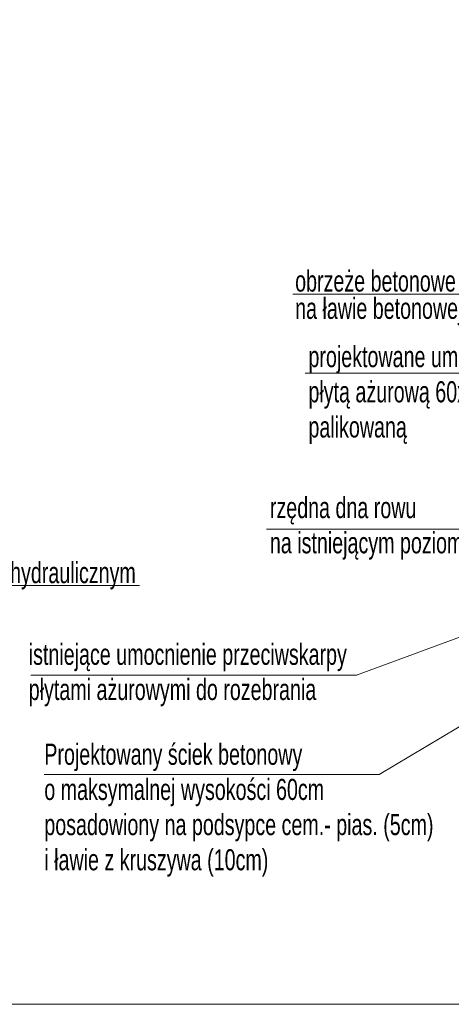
# Model space of a CAD drawing. Header units: metres. Extents: x 1435.1 to 1489, y 574.8 to 588.8.
# Tile 10 of 36: x 1446.6 to 1449.7, y 574.8 to 581.8. Entities that reach past the tile are written whole.
import ezdxf

# ---------------------------------------------------------------- set-up
doc = ezdxf.new("R2010")
doc.units = ezdxf.units.M
doc.header["$MEASUREMENT"] = 0
for name, color, linetype, lineweight in [('3_opisy', 7, 'Continuous', 0), ('opisy', 7, 'Continuous', 0), ('Warstwa 3', 7, 'Continuous', 0)]:
    doc.layers.add(name, color=color, linetype=linetype, lineweight=lineweight)
doc.styles.add('Style-Arial', font='arial.ttf')

msp = doc.modelspace()

# ---------------------------------------------------------------- linework, layer by layer
at = {"layer": '3_opisy', "color": 7, "linetype": 'Continuous', "lineweight": 0}
for p, q in [((1450.3869, 579.8483), (1448.5697, 579.8483)), ((1447.4827, 577.7755), (1442.1448, 577.7755))]:
    msp.add_line(p, q, dxfattribs=at)
at = {"layer": '3_opisy', "color": 7}
for p, q in [((1448.6585, 579.2862), (1450.3204, 579.2862)), ((1448.3848, 578.1768), (1450.2225, 578.1768)), ((1449.0227, 577.1391), (1450.1175, 577.543)), ((1450.445, 577.1846), (1449.1842, 576.432)), ((1446.7099, 577.1391), (1449.0227, 577.1391)), ((1446.8057, 576.432), (1449.1842, 576.432))]:
    msp.add_line(p, q, dxfattribs=at)
at = {"layer": 'Warstwa 3', "color": 7, "linetype": 'Continuous', "lineweight": 0, "flags": 128}
msp.add_lwpolyline([(1435.0587, 588.7985), (1488.9716, 588.7985), (1488.9716, 574.7985), (1435.0587, 574.7985), (1435.0587, 588.7985)], close=True, dxfattribs=at)

# ---------------------------------------------------------------- texts
at = {"layer": '3_opisy', "color": 7, "linetype": 'Continuous', "lineweight": 0, "insert": (1448.5872, 579.6262), "char_height": 0.15, "attachment_point": 7, "line_spacing_factor": 0.776524, "style": 'Style-Arial'}
msp.add_mtext('\\H1x;\\W0.666667;obrzeże betonowe 8/30\\Pna ławie betonowej z oporem\\P', dxfattribs=at)
at = {"layer": '3_opisy', "color": 7, "linetype": 'Continuous', "lineweight": 0, "insert": (1442.9137, 577.9426), "char_height": 0.15, "attachment_point": 1, "style": 'Style-Arial'}
msp.add_mtext('\\H1x;\\W0.666667;warstwa mrozochronna z gruntu stabilizowanego spoiwem hydraulicznym\\P', dxfattribs=at)
at = {"layer": 'opisy', "color": 7, "linetype": 'Continuous', "lineweight": 0, "char_height": 0.15, "attachment_point": 1, "style": 'Style-Arial'}
for s, insert in [('\\H1x;\\W0.666667;projektowane umocnienie\\Ppłytą ażurową 60x40x10\\Ppalikowaną', (1448.6816, 579.4782)), ('\\H1x;\\W0.666667;rzędna dna rowu\\Pna istniejącym poziomie', (1448.4078, 578.4048)), ('\\H1x;\\W0.666667;istniejące umocnienie przeciwskarpy\\Ppłytami ażurowymi do rozebrania', (1446.6952, 577.3619)), ('\\H1x;\\W0.666667;Projektowany ściek betonowy\\Po maksymalnej wysokości 60cm\\Pposadowiony na podsypce cem.- pias. (5cm)\\Pi ławie z kruszywa (10cm)', (1446.8057, 576.6514))]:
    msp.add_mtext(s, dxfattribs=dict(at, insert=insert))

doc.saveas('drawing.dxf')
